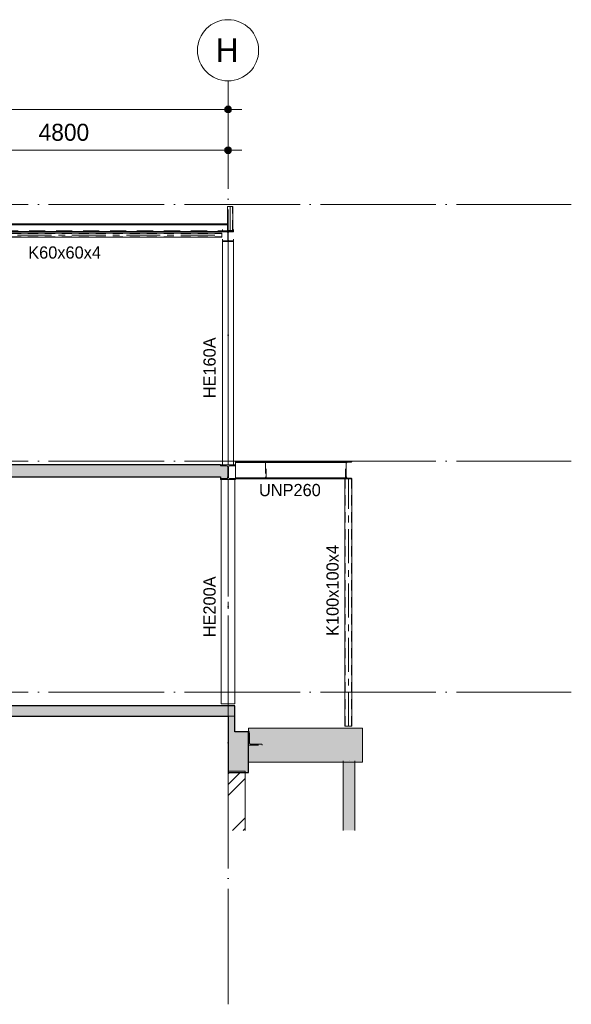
# Model space of a CAD drawing. Header units: millimetres. Extents: x -1359 to 538036, y -4592 to 9900.
# Tile 21 of 43: x 264247 to 272365, y -4592 to 9900. Entities that reach past the tile are written whole.
import ezdxf

# ---------------------------------------------------------------- set-up
doc = ezdxf.new("R2010")
doc.units = ezdxf.units.MM
for name, pattern in [('Overhead', [396.875, 238.125, -158.75]), ('WSP_hartlijn', [800, 500, -100, 100, -100]), ('WSP_hhidden', [250, 150, -100]), ('WSP_stramienlijn', [2000, 1700, -150, 0, -150])]:
    doc.linetypes.add(name, pattern=pattern)
for name, color, linetype, lineweight in [('00_algemeen - 0_18mm', 1, 'Continuous', 13), ('00_algemeen - hartlijn', 7, 'WSP_hartlijn', 13), ('00_algemeen - hhidden - 0_13mm', 7, 'WSP_hhidden', 13), ('00_algemeen - overhead', 7, 'Overhead', 13), ('00_maatvoering', 8, 'Continuous', 13), ('00_maatvoering-100', 8, 'Continuous', 13), ('07_stramien', 4, 'Continuous', 13), ('07_stramien - levels', 7, 'Continuous', 13), ('16_funderingsconstructies', 2, 'Continuous', 18), ('16_funderingsconstructies - voeten en balken -cut-', 3, 'Continuous', 25), ('17_paalfunderingen - beton', 2, 'Continuous', 18), ('17_paalfunderingen - prefab', 2, 'Continuous', 18), ('23_vloeren', 2, 'Continuous', 18), ('23_vloeren - hatch', 1, 'Continuous', 18), ('23_vloeren -cut-', 3, 'Continuous', 25), ('28_hoofddraagconstructies - kolommen en liggers', 1, 'Continuous', 13), ('28_hoofddraagconstructies - kolommen en liggers - staal', 1, 'Continuous', 13), ('28_hoofddraagconstructies - kolommen en liggers - staal -cut-', 2, 'Continuous', 13), ('28_hoofddraagconstructies - tags', 7, 'Continuous', 18)]:
    doc.layers.add(name, color=color, linetype=linetype, lineweight=lineweight)
doc.layers.add('16_funderingsconstructies - voeten en balken', color=2, linetype='Continuous')
doc.styles.add('Revittext', font='txt', dxfattribs={"height": 250})
doc.styles.add('Revittext_1', font='txt', dxfattribs={"height": 180})
doc.styles.add('Revittext_2', font='txt', dxfattribs={"height": 350})
doc.dimstyles.new('WSP_25_-_transparant', dxfattribs={"dimscale": 304.8, "dimtxt": 252.223969, "dimasz": 1.312336, "dimexe": 0.656168, "dimexo": 0.0625, "dimgap": 0.213255, "dimtad": 1, "dimdec": 0, "dimzin": 0, "dimdsep": 46, "dimtxsty": 'Revittext', "dimblk1": 'DOTSMALL', "dimblk2": 'DOTSMALL', "dimsah": 1, "dimcen": 0.09, "dimdle": 0.656168, "dimazin": 0, "dimtfac": 1, "dimtdec": 4, "dimtix": 1, "dimtmove": 0, "dimatfit": 3, "dimfxl": 0.656168, "dimfxlon": 1, "dimtvp": 1, "dimtolj": 1, "dimtzin": 0, "dimarcsym": 2})

# ---------------------------------------------------------------- blocks, each defined once
blk = doc.blocks.new('28_WSP_SC_staal - HE v21-0 - HE200A - S235-1158447-as 3')
at = {"layer": '00_algemeen - hartlijn'}
blk.add_line((38600, -170), (38600, 3130), dxfattribs=at)
blk = doc.blocks.new('28_WSP_SF_staal - RHS v18-0 - SHSC 60x60x4 - S275-1335093-as 3')
at = {"layer": '00_algemeen - hartlijn'}
blk.add_line((33903, 6729), (38507, 6729), dxfattribs=at)
at = {"layer": '00_algemeen - hhidden - 0_13mm'}
for p, q in [((33903, 6755), (38507, 6755)), ((33903, 6703), (38507, 6703))]:
    blk.add_line(p, q, dxfattribs=at)
at = {"layer": '28_hoofddraagconstructies - kolommen en liggers - staal'}
for p, q in [((38507, 6759), (33903, 6759)), ((33903, 6751), (33903, 6759)), ((33903, 6707), (33903, 6751)), ((33903, 6699), (33903, 6707)), ((33903, 6699), (38507, 6699)), ((38507, 6759), (38507, 6751)), ((38507, 6751), (38507, 6707)), ((38507, 6707), (38507, 6699))]:
    blk.add_line(p, q, dxfattribs=at)
blk = doc.blocks.new('28_WSP_SC_staal - RHS v18-0 - SHSC 100x100x4 - S275-1313554-as 3')
at = {"layer": '00_algemeen - hartlijn'}
blk.add_line((40370, -500), (40370, 3140), dxfattribs=at)
at = {"layer": '00_algemeen - hhidden - 0_13mm'}
for p, q in [((40324, -500), (40324, 3140)), ((40416, -500), (40416, 3140))]:
    blk.add_line(p, q, dxfattribs=at)
blk = doc.blocks.new('Floors 3 - Floors 3-1340461-as 3')
at = {"layer": '23_vloeren - hatch', "linetype": 'WSP_hhidden', "lineweight": 13}
h = blk.add_hatch(color=256, dxfattribs=at)
h.paths.add_polyline_path([(33930, 3107), (33930, 3170), (33805, 3170), (33805, 3131), (33808, 3119), (33817, 3111), (33829, 3107)])
h.paths.add_polyline_path([(33708, 3107), (33771, 3107), (33783, 3111), (33792, 3119), (33795, 3131), (33795, 3170), (33670, 3170), (33670, 3107)])
h.paths.add_polyline_path([(29130, 3107), (29130, 3170), (29005, 3170), (29005, 3131), (29008, 3119), (29017, 3111), (29029, 3107)])
h.paths.add_polyline_path([(28870, 3107), (28971, 3107), (28983, 3111), (28992, 3119), (28995, 3131), (28995, 3170), (28870, 3170)])
h.paths.add_polyline_path([(38490, 3146), (38577, 3146), (38590, 3151), (38595, 3164), (38595, 3170), (38490, 3170)])
at = {"layer": '23_vloeren -cut-'}
for p, q in [((28870, 3170), (28870, 3107)), ((28870, 3107), (28971, 3107)), ((28995, 3131), (28995, 3170)), ((29005, 3170), (29005, 3131)), ((29029, 3107), (29130, 3107)), ((29130, 3107), (29130, 3170)), ((33670, 3170), (33670, 3107)), ((33670, 3107), (33771, 3107)), ((33795, 3131), (33795, 3170)), ((33805, 3170), (33805, 3131)), ((33829, 3107), (33930, 3107)), ((33930, 3107), (33930, 3170)), ((38490, 3170), (38490, 3146)), ((38490, 3146), (38577, 3146)), ((38595, 3164), (38595, 3170))]:
    blk.add_line(p, q, dxfattribs=at)
for centre, radius, start, end in [((28971, 3131), 24, 270, 0), ((29029, 3131), 24, 180, 270), ((33771, 3131), 24, 270, 0), ((33829, 3131), 24, 180, 270), ((38577, 3164), 18, 270, 0)]:
    blk.add_arc(centre, radius, start, end, dxfattribs=at)
blk = doc.blocks.new('28_WSP_SC_staal - HE v21-0 - HE160A - S235-1336409-as 3')
at = {"layer": '00_algemeen - hartlijn'}
blk.add_line((38600, 3350), (38600, 6634), dxfattribs=at)
at = {"layer": '28_hoofddraagconstructies - kolommen en liggers', "linetype": 'WSP_hhidden'}
blk.add_line((38600, 6634), (38600, 6646), dxfattribs=at)
blk = doc.blocks.new('17_WSP_FD_prefab - fundatiepaal v18-0 - 250x250-V51-as 3')
at = {"layer": '16_funderingsconstructies', "lineweight": 13}
h = blk.add_hatch(dxfattribs=at)
h.set_pattern_fill('FP_1', color=50, style=0, pattern_type=2)
h.set_pattern_definition([(45, (9142.7, 0), (-449.013, 449.013), []), (45, (9301.45, 0), (0, 898.026), []), (45, (8983.95, 0), (0, 898.026), [])])
h.paths.add_polyline_path([(38700, -2033), (38850, -2033), (38850, -1180), (38600, -1180), (38600, -2033)])
at = {"layer": '16_funderingsconstructies', "color": 135, "lineweight": 13}
for q in [(38600, -1160), (38850, -1180)]:
    blk.add_line((38850, -1160), q, dxfattribs=at)
at = {"layer": '17_paalfunderingen - prefab', "color": 55}
for p, q in [((38600, -2033), (38600, -1180)), ((38850, -1180), (38850, -2033))]:
    blk.add_line(p, q, dxfattribs=at)
blk = doc.blocks.new('28_WSP_SC_staal - RHS v18-0 - SHSC 80x80x4 - S275-1295134-as 3')
at = {"layer": '00_algemeen - hartlijn'}
blk.add_line((38630, 6799), (38630, 7150), dxfattribs=at)
at = {"layer": '00_algemeen - hhidden - 0_13mm'}
for p, q in [((38594, 6900), (38594, 7150)), ((38666, 6799), (38666, 7150))]:
    blk.add_line(p, q, dxfattribs=at)
at = {"layer": '28_hoofddraagconstructies - kolommen en liggers', "linetype": 'WSP_hhidden'}
blk.add_line((38594, 6799), (38594, 6900), dxfattribs=at)
blk = doc.blocks.new('17_WSP_FD_beton - fundatiepaal v21-1 - ø168_178 _stalen buis_-1347607-as 3')
at = {"layer": '16_funderingsconstructies', "linetype": 'WSP_hhidden', "lineweight": 13}
for points in [[(40320, -2033), (40380, -2033), (40380, -1030), (40296, -1030), (40296, -2033), (40319, -2033)], [(40439, -2033), (40464, -2033), (40464, -1030), (40380, -1030), (40380, -2033), (40424, -2033)]]:
    blk.add_hatch(color=256, dxfattribs=at).paths.add_polyline_path(points)
for p, q in [((40296, -1010), (40296, -1030)), ((40380, -1010), (40380, -1010)), ((40380, -1010), (40380, -1010)), ((40464, -1030), (40464, -1010))]:
    blk.add_line(p, q, dxfattribs=at)
at = {"layer": '17_paalfunderingen - beton'}
for p, q in [((40296, -1030), (40296, -2033)), ((40464, -2033), (40464, -1030))]:
    blk.add_line(p, q, dxfattribs=at)
blk = doc.blocks.new('Grid - Stramienbol 9_0mm-3500-as 3')
at = {"layer": '07_stramien'}
blk.add_circle((5000, 9450), 450, dxfattribs=at)
blk = doc.blocks.new('DIMBLOCK52-as 3')
at = {"layer": '00_maatvoering-100'}
h = blk.add_hatch(color=256, dxfattribs=at)
edge = h.paths.add_edge_path()
edge.add_arc((262514, 7979), 50, 0, 360)
h = blk.add_hatch(color=256, dxfattribs=at)
edge = h.paths.add_edge_path()
edge.add_arc((267314, 7979), 50, 0, 360)
for p, q in [((262514, 8179), (262514, 7779)), ((262514, 7979), (262514, 8179)), ((267314, 8179), (267314, 7779)), ((267314, 7979), (267314, 8179)), ((262514, 7979), (267514, 7979))]:
    blk.add_line(p, q, dxfattribs=at)
for centre in [(262514, 7979), (267314, 7979)]:
    blk.add_circle(centre, 50, dxfattribs=at)
at = {"layer": '00_maatvoering-100', "color": 0, "insert": (264526, 8368), "char_height": 250, "width": 931.29, "attachment_point": 1, "line_spacing_factor": 0.931288, "style": 'Revittext'}
blk.add_mtext('4800', dxfattribs=at)
blk = doc.blocks.new('_DotSmall')
at = {"color": 0, "linetype": 'ByBlock', "const_width": 0.5}
blk.add_lwpolyline([(-0.0625, 0, 1), (0.0625, 0, 1)], format="xyb", close=True, dxfattribs=at)
blk = doc.blocks.new('DIMBLOCK54-as 3')
at = {"layer": '00_maatvoering-100'}
h = blk.add_hatch(color=256, dxfattribs=at)
edge = h.paths.add_edge_path()
edge.add_arc((248114, 8579), 50, 0, 360)
h = blk.add_hatch(color=256, dxfattribs=at)
edge = h.paths.add_edge_path()
edge.add_arc((267314, 8579), 50, 0, 360)
for p, q in [((248114, 8779), (248114, 8379)), ((248114, 8579), (248114, 8779)), ((267314, 8779), (267314, 8379)), ((267314, 8579), (267314, 8779)), ((248114, 8579), (267514, 8579))]:
    blk.add_line(p, q, dxfattribs=at)
for centre in [(248114, 8579), (267314, 8579)]:
    blk.add_circle(centre, 50, dxfattribs=at)
at = {"layer": '00_maatvoering-100', "color": 0, "insert": (257229, 8968), "char_height": 250, "width": 1164.11, "attachment_point": 1, "line_spacing_factor": 0.931288, "style": 'Revittext'}
blk.add_mtext('19200', dxfattribs=at)

msp = doc.modelspace()

# ---------------------------------------------------------------- hatches: boundary and pattern name
at = {"layer": '16_funderingsconstructies - voeten en balken'}
for points in [[(267613.9, -1180), (267613.9, -580), (267413.9, -580), (267413.9, -350), (267313.9, -350), (267313.9, -1180)], [(268552.7, -1030), (269293.9, -1030), (269293.9, -530), (267613.9, -530), (267613.9, -1030)]]:
    msp.add_hatch(color=90, dxfattribs=at).paths.add_polyline_path(points)
at = {"layer": '23_vloeren - hatch'}
h = msp.add_hatch(color=256, dxfattribs=at)
h.paths.add_polyline_path([(248118.6, 3170), (252293.9, 3170), (252293.9, 3350), (248223.9, 3350), (248223.9, 3334), (248136.6, 3334), (248123.9, 3328.7), (248118.6, 3316), (248118.6, 3284.7)])
h.paths.add_polyline_path([(262422.2, 3170), (262508.9, 3170), (262508.9, 3308.5), (262505.6, 3320.5), (262496.9, 3329.3), (262484.9, 3332.5), (262383.9, 3332.5), (262383.9, 3350), (257843.9, 3350), (257843.9, 3332.5), (257742.9, 3332.5), (257730.9, 3329.3), (257722.1, 3320.5), (257718.9, 3308.5), (257718.9, 3170), (262099.5, 3170)])
h.paths.add_polyline_path([(262518.9, 3170), (267309.1, 3170), (267309.1, 3316), (267303.8, 3328.7), (267291.1, 3334), (267203.9, 3334), (267203.9, 3350), (262643.9, 3350), (262643.9, 3332.5), (262542.9, 3332.5), (262530.9, 3329.3), (262522.1, 3320.5), (262518.9, 3308.5), (262518.9, 3284.7)])
h.paths.add_polyline_path([(257708.9, 3170), (257708.9, 3308.5), (257705.6, 3320.5), (257696.9, 3329.3), (257684.9, 3332.5), (257583.9, 3332.5), (257583.9, 3350), (253043.9, 3350), (253043.9, 3332.5), (252942.9, 3332.5), (252930.9, 3329.3), (252922.1, 3320.5), (252918.9, 3308.5), (252918.9, 3170), (257582.3, 3170)])
h.paths.add_polyline_path([(252908.9, 3170), (252908.9, 3308.5), (252905.6, 3320.5), (252896.9, 3329.3), (252884.9, 3332.5), (252793.9, 3332.5), (252793.9, 3170)])
msp.add_hatch(color=10, dxfattribs=at).paths.add_polyline_path([(267413.9, -350), (267413.9, -200), (232333.9, -200), (232333.9, -350), (267313.9, -350)])
at = {"layer": '28_hoofddraagconstructies - kolommen en liggers - staal'}
for points in [[(267233.9, 6634.4), (267393.9, 6634.4), (267393.9, 6643.4), (267328.5, 6643.8), (267322.5, 6646.7), (267318.3, 6651.9), (267316.9, 6658.4), (267317.2, 6765.8), (267320.1, 6771.8), (267325.3, 6776), (267331.9, 6777.4), (267393.9, 6777.4), (267393.9, 6786.4), (267233.9, 6786.4), (267233.9, 6777.4), (267299.2, 6777.1), (267305.2, 6774.2), (267309.4, 6768.9), (267310.9, 6762.4), (267310.5, 6655.1), (267307.6, 6649.1), (267302.4, 6644.9), (267295.9, 6643.4), (267233.9, 6643.4)], [(267203.9, 3130), (267423.9, 3130), (267423.4, 3146), (267336.6, 3146), (267323.9, 3151.3), (267318.6, 3164), (267318.6, 3316), (267323.9, 3328.7), (267336.6, 3334), (267423.9, 3334), (267423.4, 3350), (267203.9, 3350), (267203.9, 3334), (267291.1, 3334), (267303.8, 3328.7), (267309.1, 3316), (267309.1, 3164), (267303.8, 3151.3), (267291.1, 3146), (267203.9, 3146)]]:
    msp.add_hatch(color=256, dxfattribs=at).paths.add_polyline_path(points)

# ---------------------------------------------------------------- linework, layer by layer
at = {"layer": '00_algemeen - 0_18mm'}
msp.add_line((248113.9, 6878.4), (267313.9, 6878.4), dxfattribs=at)
at = {"layer": '00_algemeen - overhead'}
msp.add_line((248113.9, 6792), (267313.9, 6792), dxfattribs=at)
at = {"layer": '07_stramien', "linetype": 'WSP_stramienlijn'}
msp.add_line((267313.9, -4592.4), (267313.9, 9000), dxfattribs=at)
at = {"layer": '07_stramien - levels', "linetype": 'WSP_stramienlijn'}
for p, q in [((228671.5, 7180), (272364.8, 7180)), ((228671.5, 3400), (272364.8, 3400)), ((228671.5, 0), (272364.8, 0))]:
    msp.add_line(p, q, dxfattribs=at)
at = {"layer": '16_funderingsconstructies - voeten en balken', "color": 55, "lineweight": 18}
msp.add_line((267413.9, -350), (267313.9, -350), dxfattribs=at)
at = {"layer": '16_funderingsconstructies - voeten en balken', "lineweight": 18}
for p, q in [((267613.9, -580), (267613.9, -530)), ((269293.9, -530), (267613.9, -530)), ((269293.9, -530), (269293.9, -1030)), ((269293.9, -1030), (267613.9, -1030))]:
    msp.add_line(p, q, dxfattribs=at)
at = {"layer": '16_funderingsconstructies - voeten en balken -cut-', "color": 8}
for p, q in [((267313.9, -350), (267313.9, -1180)), ((267413.9, -580), (267413.9, -350)), ((267613.9, -580), (267413.9, -580)), ((267613.9, -1180), (267613.9, -580)), ((267313.9, -1180), (267613.9, -1180))]:
    msp.add_line(p, q, dxfattribs=at)
at = {"layer": '23_vloeren', "linetype": 'WSP_hhidden', "lineweight": 13}
msp.add_line((267313.9, 6912.9), (267313.9, 6900.4), dxfattribs=at)
at = {"layer": '23_vloeren'}
for p, q in [((267313.9, 6900.4), (267313.9, 6889.2)), ((267203.9, 3334), (267203.9, 3350)), ((267291.1, 3334), (267203.9, 3334)), ((267309.1, 3170), (267309.1, 3316))]:
    msp.add_line(p, q, dxfattribs=at)
at = {"layer": '23_vloeren', "color": 55}
msp.add_line((267313.9, -350), (267413.9, -350), dxfattribs=at)
at = {"layer": '23_vloeren'}
msp.add_arc((267291.1, 3316), 18, 360, 90, dxfattribs=at)
at = {"layer": '23_vloeren -cut-'}
for p, q in [((267313.9, 6889.2), (248113.9, 6889.2)), ((267313.9, 6786.4), (267313.9, 6889.2)), ((248113.9, 6781.2), (267313.9, 6781.2)), ((267313.9, 6781.2), (267313.9, 6786.4)), ((267203.9, 3350), (262643.9, 3350)), ((262643.9, 3170), (267203.9, 3170))]:
    msp.add_line(p, q, dxfattribs=at)
at = {"layer": '23_vloeren -cut-', "color": 8}
for p, q in [((267413.9, -200), (232333.9, -200)), ((267413.9, -350), (267413.9, -200)), ((233713.9, -350), (267313.9, -350))]:
    msp.add_line(p, q, dxfattribs=at)
at = {"layer": '28_hoofddraagconstructies - kolommen en liggers', "linetype": 'WSP_hhidden'}
for p, q in [((267303.9, 6900.3), (267303.9, 6799.4)), ((267233.9, 6786.4), (267233.9, 6811.1)), ((267311.9, 6799.4), (267303.9, 6799.4)), ((267313.8, 6799.4), (267311.9, 6799.4)), ((267233.9, 6645.5), (267393.9, 6645.5)), ((267783.9, 3400), (267783.9, 3396)), ((267790.7, 3389), (267850.1, 3384.3)), ((267863.9, 3370.3), (267863.9, 3169.7)), ((267873.9, 3140), (267873.9, 3400)), ((269043.9, 3140), (269043.9, 3400)), ((267783.9, 3144), (267783.9, 3140)), ((267850.1, 3155.7), (267790.7, 3151)), ((267620.9, -580), (267613.9, -580)), ((267629.9, -746), (267629.9, -589)), ((267613.9, -780), (267813.9, -780)), ((267804.9, -764), (267647.9, -764)), ((267813.9, -780), (267813.9, -773))]:
    msp.add_line(p, q, dxfattribs=at)
at = {"layer": '28_hoofddraagconstructies - kolommen en liggers', "linetype": 'WSP_hhidden', "flags": 128}
msp.add_lwpolyline([(267310.9, 6658.4), (267310.5, 6655.1), (267309.4, 6651.9), (267307.6, 6649.1), (267305.2, 6646.7)], dxfattribs=at)
at = {"layer": '28_hoofddraagconstructies - kolommen en liggers', "linetype": 'WSP_hhidden'}
for centre, radius, start, end in [((267790.9, 3396), 7, 180, 261.60183), ((267849.9, 3370.3), 14, 0, 85.18864), ((267790.9, 3144), 7, 98.39817, 180), ((267849.9, 3169.7), 14, 274.81136, 0), ((267620.9, -589), 9, 0, 90), ((267647.9, -746), 18, 180, 270), ((267804.9, -773), 9, 0, 90)]:
    msp.add_arc(centre, radius, start, end, dxfattribs=at)
at = {"layer": '28_hoofddraagconstructies - kolommen en liggers - staal'}
for p, q in [((267303.9, 7150), (267303.9, 6900.4)), ((267303.9, 7150), (267311.9, 7150)), ((267311.9, 7150), (267375.9, 7150)), ((267375.9, 7150), (267383.9, 7150)), ((267383.9, 6799.4), (267383.9, 7150)), ((267233.9, 6668.1), (267233.9, 6643.4)), ((267375.9, 6799.4), (267313.9, 6799.4)), ((267383.9, 6799.4), (267375.9, 6799.4)), ((267393.9, 6811.1), (267393.9, 6786.4)), ((267393.9, 6668.1), (267393.9, 6643.4)), ((267233.9, 3350), (267233.9, 6634.4)), ((267393.9, 6634.4), (267393.9, 3350)), ((267203.9, 3350), (267203.9, 3334)), ((267203.9, 3334), (267291.1, 3334)), ((267423.9, 3396), (267423.9, 3400)), ((269133.9, 3400), (267423.9, 3400)), ((267423.9, 3389.1), (267423.9, 3396)), ((267423.9, 3384.3), (267423.9, 3389.1)), ((269127.7, 3389.1), (267423.9, 3389.1)), ((267423.9, 3370.3), (267423.9, 3384.3)), ((269066.9, 3384.3), (267423.9, 3384.3)), ((267423.9, 3350), (267423.9, 3370.3)), ((267423.9, 3169.7), (267423.9, 3334)), ((269053.9, 3169.7), (269053.9, 3370.3)), ((269053.9, 3370.3), (269053.9, 3169.7)), ((269066.9, 3384.3), (269127.7, 3389.1)), ((269127.7, 3389.1), (269066.9, 3384.3)), ((269133.9, 3396), (269133.9, 3400)), ((269133.9, 3400), (269133.9, 3396)), ((267309.1, 3316), (267309.1, 3170)), ((267213.9, -170), (267213.9, 3130)), ((267413.9, 3130), (267413.9, -170)), ((267423.9, 3155.7), (267423.9, 3169.7)), ((267423.9, 3150.9), (267423.9, 3155.7)), ((269066.9, 3155.7), (267423.9, 3155.7)), ((267423.9, 3146.2), (267423.9, 3150.9)), ((269127.7, 3150.9), (267423.9, 3150.9)), ((269133.9, 3140), (267423.9, 3140)), ((269033.9, 3140), (269033.9, -500)), ((269125.9, 3140), (269041.9, 3140)), ((269127.7, 3150.9), (269066.9, 3155.7)), ((269066.9, 3155.7), (269127.7, 3150.9)), ((269133.9, 3140), (269133.9, 3144)), ((269133.9, 3144), (269133.9, 3140)), ((269133.9, -500), (269133.9, 3140)), ((267413.9, -170), (267213.9, -170)), ((269041.9, -500), (269033.9, -500)), ((269041.9, -500), (269125.9, -500)), ((269125.9, -500), (269133.9, -500))]:
    msp.add_line(p, q, dxfattribs=at)
at = {"layer": '28_hoofddraagconstructies - kolommen en liggers - staal', "flags": 128}
for points in [[(269053.9, 3370.3), (269054.2, 3373.3), (269055.1, 3376.1), (269056.7, 3378.7), (269058.7, 3380.9), (269061.2, 3382.6), (269064, 3383.8), (269066.9, 3384.3)], [(269066.9, 3384.3), (269064, 3383.8), (269061.2, 3382.6), (269058.7, 3380.9), (269056.7, 3378.7), (269055.1, 3376.1), (269054.2, 3373.3), (269053.9, 3370.3)], [(269127.7, 3389.1), (269129.1, 3389.4), (269130.4, 3390), (269131.6, 3390.8), (269132.5, 3391.9), (269133.3, 3393.2), (269133.7, 3394.6), (269133.9, 3396)], [(269133.9, 3396), (269133.7, 3394.6), (269133.3, 3393.2), (269132.5, 3391.9), (269131.6, 3390.8), (269130.4, 3390), (269129.1, 3389.4), (269127.7, 3389.1)], [(269066.9, 3155.7), (269064, 3156.2), (269061.2, 3157.4), (269058.7, 3159.1), (269056.7, 3161.3), (269055.1, 3163.9), (269054.2, 3166.7), (269053.9, 3169.7)], [(269053.9, 3169.7), (269054.2, 3166.7), (269055.1, 3163.9), (269056.7, 3161.3), (269058.7, 3159.1), (269061.2, 3157.4), (269064, 3156.2), (269066.9, 3155.7)], [(269133.9, 3144), (269133.7, 3145.4), (269133.3, 3146.8), (269132.5, 3148.1), (269131.6, 3149.2), (269130.4, 3150), (269129.1, 3150.6), (269127.7, 3150.9)], [(269127.7, 3150.9), (269129.1, 3150.6), (269130.4, 3150), (269131.6, 3149.2), (269132.5, 3148.1), (269133.3, 3146.8), (269133.7, 3145.4), (269133.9, 3144)]]:
    msp.add_lwpolyline(points, dxfattribs=at)
at = {"layer": '28_hoofddraagconstructies - kolommen en liggers - staal'}
msp.add_arc((267291.1, 3316), 18, 0, 90, dxfattribs=at)
at = {"layer": '28_hoofddraagconstructies - kolommen en liggers - staal -cut-'}
for p, q in [((267233.9, 6786.4), (267233.9, 6777.4)), ((267393.9, 6786.4), (267233.9, 6786.4)), ((267233.9, 6777.4), (267295.9, 6777.4)), ((267310.9, 6762.4), (267310.9, 6658.4)), ((267316.9, 6658.4), (267316.9, 6762.4)), ((267331.9, 6777.4), (267393.9, 6777.4)), ((267393.9, 6777.4), (267393.9, 6786.4)), ((267295.9, 6643.4), (267233.9, 6643.4)), ((267233.9, 6643.4), (267233.9, 6634.4)), ((267233.9, 6634.4), (267393.9, 6634.4)), ((267393.9, 6643.4), (267331.9, 6643.4)), ((267393.9, 6634.4), (267393.9, 6643.4)), ((267423.9, 3350), (267203.9, 3350)), ((267336.6, 3334), (267423.9, 3334)), ((267423.9, 3334), (267423.9, 3350)), ((267318.6, 3164), (267318.6, 3316)), ((267291.1, 3146), (267203.9, 3146)), ((267203.9, 3146), (267203.9, 3130)), ((267203.9, 3130), (267423.9, 3130)), ((267309.1, 3170), (267309.1, 3164)), ((267423.9, 3146), (267336.6, 3146)), ((267423.9, 3130), (267423.9, 3146))]:
    msp.add_line(p, q, dxfattribs=at)
at = {"layer": '28_hoofddraagconstructies - kolommen en liggers - staal -cut-', "flags": 128}
for points in [[(267295.9, 6777.4), (267299.2, 6777.1), (267302.4, 6776), (267305.2, 6774.2), (267307.6, 6771.8), (267309.4, 6768.9), (267310.5, 6765.8), (267310.9, 6762.4)], [(267316.9, 6762.4), (267317.2, 6765.8), (267318.3, 6768.9), (267320.1, 6771.8), (267322.5, 6774.2), (267325.3, 6776), (267328.5, 6777.1), (267331.9, 6777.4)], [(267305.2, 6646.7), (267302.4, 6644.9), (267299.2, 6643.8), (267295.9, 6643.4)], [(267331.9, 6643.4), (267328.5, 6643.8), (267325.3, 6644.9), (267322.5, 6646.7), (267320.1, 6649.1), (267318.3, 6651.9), (267317.2, 6655.1), (267316.9, 6658.4)]]:
    msp.add_lwpolyline(points, dxfattribs=at)
at = {"layer": '28_hoofddraagconstructies - kolommen en liggers - staal -cut-'}
for centre, start, end in [((267336.6, 3316), 90, 180), ((267291.1, 3164), 270, 0), ((267336.6, 3164), 180, 270)]:
    msp.add_arc(centre, 18, start, end, dxfattribs=at)

# ---------------------------------------------------------------- block references
at = {"layer": '00_algemeen - hartlijn'}
msp.add_blockref('28_WSP_SC_staal - HE v21-0 - HE200A - S235-1158447-as 3', (228713.9, 0), dxfattribs=at)
at = {"layer": '00_algemeen - hhidden - 0_13mm'}
msp.add_blockref('28_WSP_SC_staal - RHS v18-0 - SHSC 100x100x4 - S275-1313554-as 3', (228713.9, 0), dxfattribs=at)
at = {"layer": '07_stramien'}
msp.add_blockref('Grid - Stramienbol 9_0mm-3500-as 3', (262313.9, 0), dxfattribs=at)
at = {"layer": '16_funderingsconstructies', "linetype": 'WSP_hhidden', "lineweight": 13}
msp.add_blockref('17_WSP_FD_beton - fundatiepaal v21-1 - ø168_178 _stalen buis_-1347607-as 3', (228713.9, 0), dxfattribs=at)
at = {"layer": '16_funderingsconstructies', "color": 135, "lineweight": 13}
msp.add_blockref('17_WSP_FD_prefab - fundatiepaal v18-0 - 250x250-V51-as 3', (228713.9, 0), dxfattribs=at)
at = {"layer": '23_vloeren'}
msp.add_blockref('Floors 3 - Floors 3-1340461-as 3', (228713.9, 0), dxfattribs=at)
at = {"layer": '28_hoofddraagconstructies - kolommen en liggers', "linetype": 'WSP_hhidden'}
for name in ['28_WSP_SC_staal - RHS v18-0 - SHSC 80x80x4 - S275-1295134-as 3', '28_WSP_SC_staal - HE v21-0 - HE160A - S235-1336409-as 3']:
    msp.add_blockref(name, (228713.9, 0), dxfattribs=at)
at = {"layer": '28_hoofddraagconstructies - kolommen en liggers'}
msp.add_blockref('28_WSP_SF_staal - RHS v18-0 - SHSC 60x60x4 - S275-1335093-as 3', (228713.9, 0), dxfattribs=at)

# ---------------------------------------------------------------- texts
at = {"layer": '07_stramien', "insert": (267131.7, 9625.6), "char_height": 350, "width": 432.911, "attachment_point": 1, "style": 'Revittext_2'}
msp.add_mtext('H', dxfattribs=at)
at = {"layer": '28_hoofddraagconstructies - tags', "lineweight": 13, "insert": (264372.6, 6563.6), "char_height": 180, "width": 1314.767, "attachment_point": 1, "rotation": 0, "style": 'Revittext_1'}
msp.add_mtext('K60x60x4', dxfattribs=at)
at = {"layer": '28_hoofddraagconstructies - tags', "lineweight": 13, "char_height": 180, "attachment_point": 1, "rotation": 90, "style": 'Revittext_1', "bg_fill": 3, "box_fill_scale": 1.25, "bg_fill_color": 256, "bg_fill_true_color": 13158600, "bg_fill_transparency": 0}
for s, insert, width in [('HE160A', (266951, 4327.2), 1122.362), ('K100x100x4', (268761.2, 829.5), 1651.476), ('HE200A', (266951, 809.5), 1122.362)]:
    msp.add_mtext(s, dxfattribs=dict(at, insert=insert, width=width))
at = {"layer": '28_hoofddraagconstructies - tags', "lineweight": 13, "insert": (267768.6, 3066.9), "char_height": 180, "width": 1138.396, "attachment_point": 1, "style": 'Revittext_1'}
msp.add_mtext('UNP260', dxfattribs=at)

# ---------------------------------------------------------------- dimensions: what is measured, and where the dimension line sits
at = {"layer": '00_maatvoering'}
for base, p1, p2, override, picture, middle in [((267313.9, 8579), (248113.9, 8779), (267313.9, 8779), {"dimpost": '<>', "dimfxl": 19200}, 'DIMBLOCK54-as 3', (257713.9, 8771.6)), ((267313.9, 7979), (262513.9, 8179), (267313.9, 8179), {"dimpost": '<>', "dimfxl": 4800}, 'DIMBLOCK52-as 3', (264913.9, 8171.6))]:
    dim = msp.add_linear_dim(base=base, p1=p1, p2=p2, dimstyle='WSP_25_-_transparant', override=override, dxfattribs=at)
    dim.commit()
    dim.dimension.update_dxf_attribs({"geometry": picture, "text_midpoint": middle})

doc.saveas('drawing.dxf')
